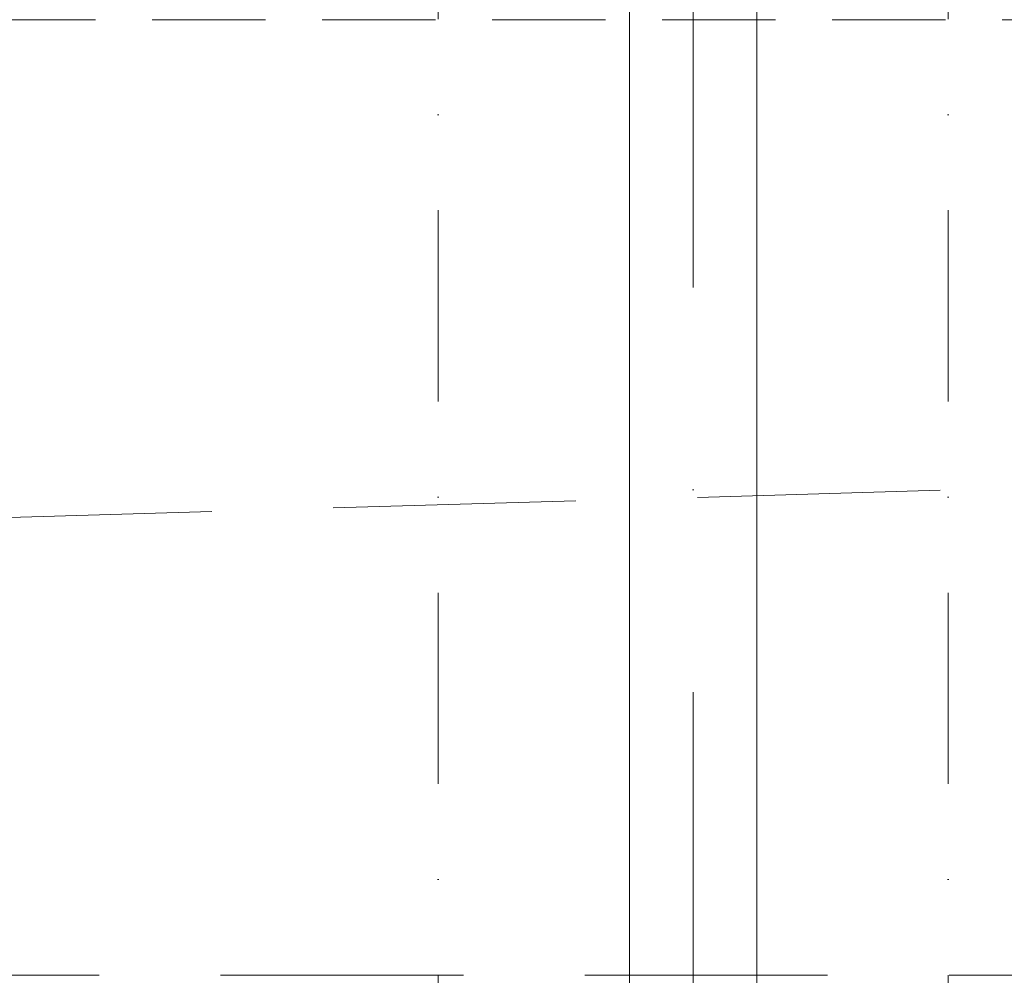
# Model space of a CAD drawing. Header units: millimetres. Extents: x 144573 to 336993, y 74252 to 247042.
# Tile 207 of 256: x 159483 to 160256, y 197105 to 197855. Entities that reach past the tile are written whole.
import ezdxf

# ---------------------------------------------------------------- set-up
doc = ezdxf.new("R2010")
doc.units = ezdxf.units.MM
for name, pattern in [('CK_Čerchovaná 50', [6, 3, -1.5, 0, -1.5]), ('ČERCHOVANÁ', [25.4, 12.7, -6.35, 0, -6.35]), ('ČÁRKOVANÁ', [19.05, 12.7, -6.35])]:
    doc.linetypes.add(name, pattern=pattern)
for name, color, linetype, lineweight in [('NOVA', 255, 'Continuous', 0), ('OSY', 255, 'Continuous', 0), ('TENKA', 255, 'Continuous', 0)]:
    doc.layers.add(name, color=color, linetype=linetype, lineweight=lineweight)

msp = doc.modelspace()

# ---------------------------------------------------------------- linework, layer by layer
at = {"layer": 'NOVA', "linetype": 'ČÁRKOVANÁ', "ltscale": 15}
msp.add_line((147161.48, 197105.259), (172861.48, 197855.259), dxfattribs=at)
at = {"layer": 'NOVA'}
for points in [[(159961.48, 196355.259), (159961.48, 198055.259)], [(160061.48, 196355.259), (160061.48, 198055.259)]]:
    msp.add_lwpolyline(points, close=True, dxfattribs=at)
at = {"layer": 'NOVA', "linetype": 'ČÁRKOVANÁ', "ltscale": 15}
msp.add_lwpolyline([(154211.48, 197105.259), (160511.48, 197105.259)], dxfattribs=at)
at = {"layer": 'OSY', "linetype": 'ČERCHOVANÁ', "ltscale": 25}
msp.add_line((160011.48, 199232.667), (160011.48, 190455.259), dxfattribs=at)
at = {"layer": 'TENKA', "linetype": 'CK_Čerchovaná 50', "ltscale": 50}
for p, q in [((159811.48, 196355.259), (159811.48, 198055.259)), ((160211.48, 196355.259), (160211.48, 198055.259))]:
    msp.add_line(p, q, dxfattribs=at)
at = {"layer": 'TENKA', "linetype": 'ČÁRKOVANÁ', "ltscale": 7}
msp.add_lwpolyline([(147718.98, 197855.259), (172861.48, 197855.259), (172861.48, 175055.259), (147718.98, 175055.259)], close=True, dxfattribs=at)

doc.saveas('drawing.dxf')
